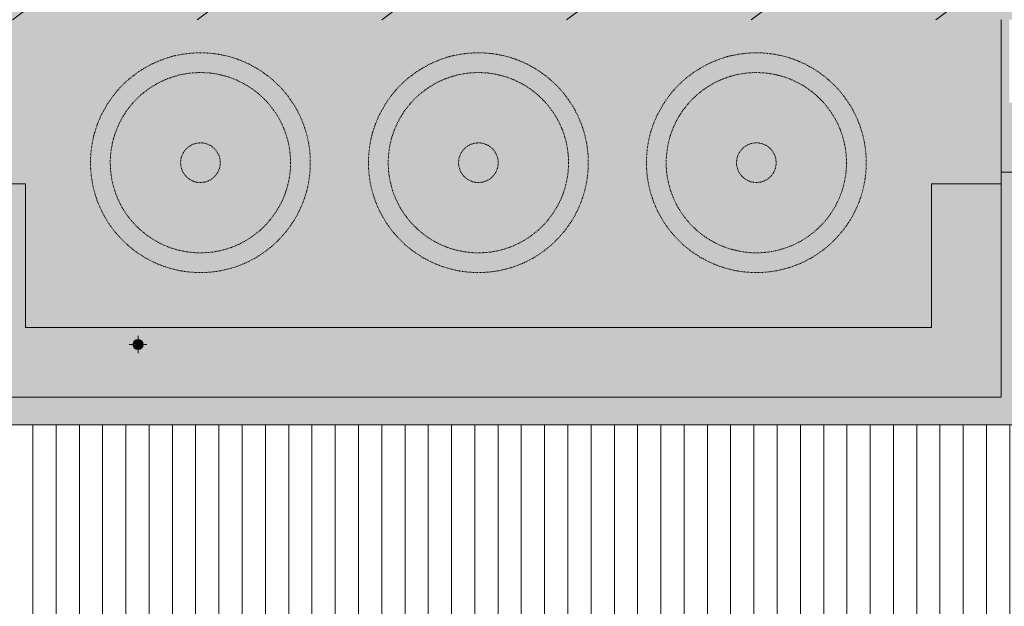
# Model space of a CAD drawing. Header units: millimetres. Extents: x 5980700 to 6194397, y -12939 to 2351883.
# Tile 106 of 124: x 6162967 to 6171433, y -574 to 4472. Entities that reach past the tile are written whole.
import ezdxf

# ---------------------------------------------------------------- set-up
doc = ezdxf.new("R2010")
doc.units = ezdxf.units.MM
doc.linetypes.add('Traço', pattern=[11.999999, 6, -6])
doc.linetypes.add('Traço_2_', pattern=[6, 3, -3])
for name, color, linetype, lineweight in [('A-FLOR', 192, 'Continuous', 18), ('A-FLOR-PATT', 8, 'Continuous', 18), ('A-ROOF', 132, 'Continuous', 9), ('A-ROOF-OTLN', 132, 'Continuous', 9), ('A-ROOF-PATT', 132, 'Continuous', 9), ('P-PIPE', 3, 'Continuous', 9), ('P-PIPE-CNTR', 3, 'Continuous', 9), ('P-SANR-FIXT', 6, 'Continuous', 9), ('P-SANR-FIXT-HDLN', 131, 'Traço_2_', 9)]:
    doc.layers.add(name, color=color, linetype=linetype, lineweight=lineweight)

# ---------------------------------------------------------------- blocks, each defined once
blk = doc.blocks.new('Caixa dagua de polietileno - Fortlev - AleBim_2000L - 2000 L-3213348-PLANTA DE CAIMENTO DE PISOS - COBERTURA')
at = {"layer": 'P-SANR-FIXT-HDLN', "color": 133, "linetype": 'Traço', "lineweight": 5}
for radius in [945, 170.3]:
    blk.add_circle((0, 0), radius, dxfattribs=at)
for start, end in [(0, 180), (180, 0)]:
    blk.add_arc((0, 0), 775, start, end, dxfattribs=at)
blk = doc.blocks.new('Caixa dagua de polietileno - Fortlev - AleBim_2000L - 2000 L-4037102-PLANTA DE CAIMENTO DE PISOS - COBERTURA')
at = {"layer": 'P-SANR-FIXT-HDLN', "color": 133, "linetype": 'Traço', "lineweight": 5}
for radius in [945, 170.3]:
    blk.add_circle((0, 0), radius, dxfattribs=at)
for start, end in [(360, 180), (180, 360)]:
    blk.add_arc((0, 0), 775, start, end, dxfattribs=at)
blk = doc.blocks.new('CALHA-COMPLEMENTO - CALHA-COMPLEMENTO-4041624-PLANTA DE CAIMENTO DE PISOS - COBERTURA')
at = {"layer": 'A-ROOF', "lineweight": 5}
h = blk.add_hatch(color=255, dxfattribs=at)
h.paths.add_polyline_path([(-4958.6, 1225.5), (4031.4, 1225.5), (4030.4, 3059.2), (3431.4, 3059.2), (3431.4, 1825), (-4358.6, 1825), (-4358.6, 3059.2), (-4958.6, 3059.2), (-4958.6, 1362.1)])
h.paths.add_polyline_path([(-3390.1, 1635.5), (-3404.9, 1638.5), (-3415, 1643.9), (-3423.3, 1651.7), (-3428.9, 1660.6), (-3431.8, 1667.8), (-3433, 1680.1), (-3430.4, 1693.1), (-3424.9, 1703.5), (-3417.4, 1711.6), (-3408.2, 1717.4), (-3401, 1720.3), (-3388.7, 1721.6), (-3375.3, 1718.8), (-3365.2, 1713.4), (-3356.9, 1705.6), (-3351.3, 1696.7), (-3348.4, 1689.5), (-3347.2, 1677.1), (-3349.9, 1664.1), (-3355.3, 1653.7), (-3362.8, 1645.7), (-3372, 1639.9), (-3379.8, 1636.9)])
at = {"layer": 'A-ROOF', "color": 90, "lineweight": 5}
for p, q in [((-4958.6, 3059.2), (-4358.6, 3059.2)), ((-4358.6, 3059.2), (-4358.6, 1825)), ((3431.4, 1825), (3431.4, 3059.2)), ((3431.4, 3059.2), (4030.4, 3059.2)), ((-4358.6, 1825), (3431.4, 1825))]:
    blk.add_line(p, q, dxfattribs=at)
blk = doc.blocks.new('CHAPIM - CHAPIM-4060820-PLANTA DE CAIMENTO DE PISOS - COBERTURA')
at = {"layer": 'A-ROOF-PATT', "lineweight": 5}
h = blk.add_hatch(dxfattribs=at)
h.set_pattern_fill('FP_34', color=71, style=0, pattern_type=2)
h.set_pattern_definition([(0, (2e-05, -3e-05), (812.8, 203.2), [33.528, -576.072, 33.528, -576.072, -3251.2]), (0, (2e-05, -3e-05), (812.8, 203.2), [-1219.2, 33.528, -1185.672, 33.528, -576.072, -1422.4]), (0, (2e-05, -3e-05), (812.8, 203.2), [-3048, 33.528, -372.872, 33.528, -982.472]), (120, (304.8, 101.6), (-582.3764, 602.3054), [33.528, -576.072, 33.528, -576.072, -3251.2]), (120, (304.8, 101.6), (-582.3764, 602.3054), [-1219.2, 33.528, -1185.672, 33.528, -576.072, -1422.4]), (120, (304.8, 101.6), (-582.3764, 602.3054), [-3048, 33.528, -372.872, 33.528, -982.472]), (240, (406.4, 508), (-230.4236, -805.5054), [33.528, -576.072, 33.528, -576.072, -3251.2]), (240, (406.4, 508), (-230.4236, -805.5054), [-1219.2, 33.528, -1185.672, 33.528, -576.072, -1422.4]), (240, (406.4, 508), (-230.4236, -805.5054), [-3048, 33.528, -372.872, 33.528, -982.472])])
h.paths.add_polyline_path([(9835.5, -8340.8), (20251.4, -8340.8), (20251.4, 4739.2), (-16608.6, 4739.2), (-16608.6, -8340.8), (9652.7, -8340.8)])
h.paths.add_polyline_path([(3619, -8073.3), (-16341.1, -8073.3), (-16341.1, 4471.7), (19983.9, 4471.7), (19983.9, -8073.3), (3710.4, -8073.3)])
h = blk.add_hatch(dxfattribs=at)
h.set_pattern_fill('FP_33', color=71, style=0, pattern_type=2)
h.set_pattern_definition([(216.87, (635, 1587.5), (4762.4943, 3175.0085), [793.75, -7143.75]), (206.565, (1587.5, 1111.25), (-1587.501, -1587.5), [1774.88, -1774.88]), (198.435, (1587.5, 317.5), (-3174.997, -1587.503), [1004.02, -4016.09])])
h.paths.add_polyline_path([(9835.5, -8340.8), (20251.4, -8340.8), (20251.4, 4739.2), (-16608.6, 4739.2), (-16608.6, -8340.8), (9652.7, -8340.8)])
h.paths.add_polyline_path([(3619, -8073.3), (-16341.1, -8073.3), (-16341.1, 4471.7), (19983.9, 4471.7), (19983.9, -8073.3), (3710.4, -8073.3)])
blk = doc.blocks.new('BE-PMSa-MOD-ARQ-CONEXAODOFUTURO-EX-000-R_rvt-3-PLANTA DE CAIMENTO DE PISOS - COBERTURA')
at = {"layer": 'A-FLOR-PATT', "lineweight": 5}
h = blk.add_hatch(dxfattribs=at)
h.set_pattern_fill('FP_2', color=135, style=0, pattern_type=2)
h.set_pattern_definition([(0, (0, 0), (812.8, 203.2), [33.528, -576.072, 33.528, -576.072, -3251.2]), (0, (0, 0), (812.8, 203.2), [-1219.2, 33.528, -1185.672, 33.528, -576.072, -1422.4]), (0, (0, 0), (812.8, 203.2), [-3048, 33.528, -372.872, 33.528, -982.472]), (120, (304.8, 101.6), (-582.3764, 602.3054), [33.528, -576.072, 33.528, -576.072, -3251.2]), (120, (304.8, 101.6), (-582.3764, 602.3054), [-1219.2, 33.528, -1185.672, 33.528, -576.072, -1422.4]), (120, (304.8, 101.6), (-582.3764, 602.3054), [-3048, 33.528, -372.872, 33.528, -982.472]), (240, (406.4, 508), (-230.4236, -805.5054), [33.528, -576.072, 33.528, -576.072, -3251.2]), (240, (406.4, 508), (-230.4236, -805.5054), [-1219.2, 33.528, -1185.672, 33.528, -576.072, -1422.4]), (240, (406.4, 508), (-230.4236, -805.5054), [-3048, 33.528, -372.872, 33.528, -982.472])])
h.paths.add_polyline_path([(-16310.4, -7293.3), (-15828.6, -7293.3), (-15828.6, -3822.2), (-16336.1, -3822.2), (-16336.1, -7293.3)])
h.paths.add_polyline_path([(19948.9, -7293.3), (19983.9, -7293.3), (19983.9, 3759.2), (19471.4, 3759.2), (19471.4, 3149.2), (19948.9, 3149.2), (19948.9, -7165.5)])
h.paths.add_polyline_path([(-16092.2, -7010.1), (-16122.1, -7002), (-16102.7, -6967.9), (-16106.8, -6965.5), (-16126.5, -6999.6), (-16148.3, -6977.6), (-16114.3, -6958), (-16116.8, -6953.6), (-16150.9, -6973.3), (-16157.3, -6957.6), (-16158.9, -6943.4), (-16119.6, -6943.3), (-16119.7, -6938.3), (-16158.9, -6938.3), (-16155.9, -6919.9), (-16150.9, -6908.4), (-16116.8, -6928.1), (-16115.1, -6923.3), (-16148.4, -6904), (-16126.5, -6882.1), (-16106.8, -6916.2), (-16102.4, -6913.7), (-16122.1, -6879.6), (-16106.3, -6873.2), (-16092.2, -6871.6), (-16092.1, -6910.9), (-16087.1, -6910.8), (-16087.1, -6871.6), (-16057.2, -6879.7), (-16076.6, -6913.8), (-16072.5, -6916.2), (-16052.8, -6882.1), (-16030.9, -6904), (-16065, -6923.7), (-16062.5, -6928.1), (-16028.4, -6908.4), (-16022, -6924.2), (-16020.4, -6938.3), (-16059.7, -6938.3), (-16059.6, -6943.4), (-16020.4, -6943.4), (-16023.4, -6961.8), (-16028.4, -6973.3), (-16062.5, -6953.6), (-16064.2, -6958.5), (-16030.9, -6977.7), (-16052.9, -6999.5), (-16072.5, -6965.5), (-16076.9, -6968), (-16057.2, -7002.1), (-16072.9, -7008.5), (-16087.1, -7010.1), (-16087.2, -6970.8), (-16092.2, -6970.9), (-16092.2, -7010)])
h.paths.add_polyline_path([(-16089.7, -6950.8), (-16084.7, -6949.5), (-16081, -6945.8), (-16079.7, -6940.8), (-16081, -6935.8), (-16084.7, -6932.2), (-16089.7, -6930.8), (-16094.7, -6932.2), (-16098.3, -6935.8), (-16099.7, -6940.9), (-16098.3, -6945.8), (-16094.7, -6949.5), (-16092.2, -6950.5)])
h.paths.add_polyline_path([(-16310.4, -3596.7), (-15828.6, -3596.7), (-15828.6, 612.1), (-16336.1, 612.1), (-16336.1, -3596.7)])
h.paths.add_polyline_path([(-15828.6, 642.1), (-15828.6, 3759.2), (-16341.1, 3759.2), (-16341.1, 3329.2), (-16336.1, 3329.2), (-16336.1, 642.1), (-15944.7, 642.1)])
h.paths.add_polyline_path([(-4243, 1825), (3431.4, 1825), (3431.4, 3059.2), (4031.4, 3059.2), (4031.4, 3159.2), (4481.3, 3159.2), (4481.3, 3759.2), (4101.4, 3759.2), (4101.4, 4471.7), (-5058.6, 4471.7), (-5058.6, 3759.2), (-5453.6, 3759.2), (-5453.6, 3159.2), (-4958.6, 3159.2), (-4958.6, 3059.2), (-4358.6, 3059.2), (-4358.6, 1825)])
h.paths.add_polyline_path([(19730.2, 3492.7), (19730.3, 3436.6), (19735.2, 3436.7), (19735.2, 3492.7)])
h.paths.add_polyline_path([(19730.2, 3501.1), (19730.2, 3492.7), (19735.2, 3492.7), (19735.2, 3501.1)])
h.paths.add_polyline_path([(19730.2, 3304.3), (19692.5, 3312.7), (19676.3, 3321.4), (19665.7, 3329.5), (19642.4, 3358.9), (19631.8, 3388.9), (19630.4, 3409.2), (19632.8, 3427.3), (19646.2, 3461), (19669.7, 3487.2), (19685, 3497.1), (19702, 3503.7), (19730.2, 3509), (19730.2, 3501.1), (19735.2, 3501.1), (19735.2, 3509), (19772.9, 3500.6), (19789.1, 3491.9), (19800.2, 3483.2), (19823, 3454.4), (19833.7, 3424.5), (19835.1, 3404.1), (19832.6, 3386), (19819.2, 3352.3), (19795.8, 3326.2), (19780.5, 3316.2), (19763.5, 3309.6), (19735.2, 3305.5), (19735.2, 3376.7), (19730.2, 3376.6), (19730.2, 3306)])
h.paths.add_polyline_path([(19685, 3318.9), (19682.8, 3321.4), (19681.5, 3320.9), (19684.9, 3318.9)])
h.paths.add_polyline_path([(19782, 3321.4), (19784.1, 3322.6), (19749.9, 3382), (19745.5, 3379.5), (19780.5, 3320.5), (19781.7, 3321.2)])
h.paths.add_polyline_path([(19780.5, 3318.9), (19782.7, 3321.4), (19781.7, 3321), (19780.5, 3319)])
h.paths.add_polyline_path([(19685.7, 3320.1), (19719.7, 3379.6), (19715.6, 3382), (19681.3, 3322.6), (19685.6, 3320.2)])
h.paths.add_polyline_path([(-16092.2, 3337.3), (-16122.1, 3345.4), (-16102.7, 3379.6), (-16106.8, 3382), (-16126.5, 3347.9), (-16148.4, 3369.8), (-16114.3, 3389.5), (-16116.8, 3393.9), (-16150.9, 3374.2), (-16157.4, 3390.1), (-16159, 3404.1), (-16119.6, 3404.2), (-16119.7, 3409.2), (-16159, 3409.2), (-16155.9, 3427.7), (-16150.9, 3439.1), (-16116.8, 3419.4), (-16115.1, 3424.2), (-16148.4, 3443.5), (-16126.5, 3465.4), (-16106.8, 3431.3), (-16102.4, 3433.8), (-16122.1, 3467.9), (-16106.2, 3474.4), (-16092.2, 3476), (-16092.1, 3436.6), (-16087.1, 3436.7), (-16087.1, 3476), (-16057.2, 3467.9), (-16076.6, 3433.7), (-16072.5, 3431.3), (-16052.8, 3465.4), (-16030.9, 3443.5), (-16065, 3423.8), (-16062.5, 3419.4), (-16028.4, 3439.1), (-16021.9, 3423.2), (-16020.4, 3409.2), (-16059.7, 3409.2), (-16059.6, 3404.1), (-16020.4, 3404.1), (-16023.4, 3385.5), (-16028.4, 3374.2), (-16062.5, 3393.9), (-16064.2, 3389), (-16030.9, 3369.8), (-16052.8, 3347.9), (-16072.5, 3382), (-16076.9, 3379.5), (-16057.2, 3345.4), (-16073.1, 3338.9), (-16087.1, 3337.3), (-16087.2, 3376.7), (-16092.2, 3376.6), (-16092.2, 3337.4)])
h.paths.add_polyline_path([(19817.9, 3354.5), (19820.4, 3358.9), (19759.9, 3393.9), (19758.2, 3389), (19813.2, 3357.3)])
h.paths.add_polyline_path([(19647.5, 3354.5), (19708.1, 3389.5), (19705.5, 3393.9), (19645.3, 3358.3), (19647.4, 3354.6)])
h.paths.add_polyline_path([(-16089.7, 3396.7), (-16084.7, 3398), (-16081, 3401.7), (-16079.7, 3406.7), (-16081, 3411.7), (-16084.7, 3415.3), (-16089.7, 3416.7), (-16095, 3415), (-16098.3, 3411.7), (-16099.7, 3406.6), (-16098.3, 3401.7), (-16094.7, 3398), (-16092.2, 3397)])
h.paths.add_polyline_path([(19732.7, 3396.7), (19737.7, 3398), (19741.4, 3401.7), (19742.7, 3406.7), (19741.4, 3411.7), (19737.7, 3415.3), (19732.7, 3416.7), (19727.4, 3415), (19724.1, 3411.7), (19722.7, 3406.6), (19724.1, 3401.7), (19727.7, 3398), (19730.2, 3397)])
h.paths.add_polyline_path([(19646.7, 3404.1), (19702.8, 3404.2), (19702.7, 3409.2), (19646.7, 3409.2)])
h.paths.add_polyline_path([(19634.2, 3406.7), (19632.9, 3408.3), (19633.1, 3404.6)])
h.paths.add_polyline_path([(19645, 3404.1), (19646.7, 3404.1), (19646.7, 3409.2), (19634.2, 3409.2), (19634.2, 3404.1), (19638.3, 3404.1)])
h.paths.add_polyline_path([(19799.7, 3404.1), (19827.1, 3404.1), (19826.7, 3409.2), (19794.4, 3409.2), (19794.4, 3404.1)])
h.paths.add_polyline_path([(19831.2, 3406.7), (19832.6, 3405), (19832.3, 3408.7)])
h.paths.add_polyline_path([(19827.1, 3404.1), (19831.2, 3404.1), (19831.2, 3409.2), (19827.1, 3409.1), (19827.1, 3404.1)])
h.paths.add_polyline_path([(19772.9, 3404.1), (19794.4, 3404.1), (19794.4, 3409.2), (19762.6, 3409.2), (19762.7, 3404.1), (19772.2, 3404.1)])
h.paths.add_polyline_path([(19705.5, 3419.4), (19707.3, 3424.2), (19647, 3457.8), (19645, 3454.4), (19704, 3420.3)])
h.paths.add_polyline_path([(19759.9, 3419.4), (19820.1, 3455), (19817.9, 3458.7), (19757.4, 3423.8), (19758.7, 3421.7)])
h.paths.add_polyline_path([(19749.9, 3431.3), (19784.1, 3490.7), (19779.8, 3493.2), (19745.7, 3433.7), (19747.7, 3432.7)])
h.paths.add_polyline_path([(19715.6, 3431.3), (19719.9, 3433.8), (19684.9, 3492.8), (19681.3, 3490.7), (19714.8, 3432.7)])
h.paths.add_polyline_path([(19784.8, 3491.9), (19781.2, 3493.1), (19782.8, 3491.9)])
h.paths.add_polyline_path([(19680.6, 3491.9), (19683.7, 3492.4), (19683.3, 3493.5), (19680.7, 3491.9)])
at = {"layer": 'A-ROOF-OTLN', "lineweight": 5}
for points in [[(4271.4, 986.7), (4271.4, 3159.2), (4031.4, 3159.2), (4032, 1224.9), (4211.5, 1046.3)], [(-5198.6, 986.7), (4271.4, 986.7), (4030.9, 1225.5), (-4959.3, 1224.8), (-5157.2, 1027.9)]]:
    blk.add_hatch(color=9, dxfattribs=at).paths.add_polyline_path(points)
at = {"layer": 'A-ROOF-PATT', "lineweight": 5}
h = blk.add_hatch(dxfattribs=at)
h.set_pattern_fill('FP_274', color=71, style=0, pattern_type=2)
h.set_pattern_definition([(270, (480, 90.74), (200, 1e-14), [])])
h.paths.add_polyline_path([(-15588.6, -1466.8), (19231.4, -1466.8), (19231.4, 3159.2), (4271.4, 3159.2), (4271.4, 986.2), (-5198.6, 986.7), (-5198.6, 3159.2), (-15588.6, 3159.2), (-15588.6, -848.7)])
at = {"layer": 'A-ROOF-OTLN', "color": 90, "lineweight": 5}
for p, q in [((4031.4, 3159.2), (4271.4, 3159.2)), ((4031.4, 3159.2), (4031.4, 1225.5)), ((4031.4, 1225.5), (-4958.6, 1225.5)), ((-5198.6, 986.7), (4271.4, 986.7)), ((-5198.6, 986.2), (4271.4, 986.2))]:
    blk.add_line(p, q, dxfattribs=at)
at = {"layer": 'A-ROOF', "color": 90, "lineweight": 5}
for name in ['CHAPIM - CHAPIM-4060820-PLANTA DE CAIMENTO DE PISOS - COBERTURA', 'CALHA-COMPLEMENTO - CALHA-COMPLEMENTO-4041624-PLANTA DE CAIMENTO DE PISOS - COBERTURA']:
    blk.add_blockref(name, (0, 0), dxfattribs=at)
at = {"layer": 'P-SANR-FIXT', "color": 90, "lineweight": 5}
for p in [(-2853.6, 3241.7), (-463.6, 3241.7)]:
    blk.add_blockref('Caixa dagua de polietileno - Fortlev - AleBim_2000L - 2000 L-3213348-PLANTA DE CAIMENTO DE PISOS - COBERTURA', p, dxfattribs=at)
at = {"layer": 'P-SANR-FIXT', "color": 90, "lineweight": 5, "rotation": 180}
blk.add_blockref('Caixa dagua de polietileno - Fortlev - AleBim_2000L - 2000 L-4037102-PLANTA DE CAIMENTO DE PISOS - COBERTURA', (1926.4, 3241.7), dxfattribs=at)
blk = doc.blocks.new('ESG_Serie Normal_Terminal de Ventilacao - Standard-25502528-PLANTA DE CAIMENTO DE PISOS - COBERTURA')
at = {"layer": 'P-PIPE'}
h = blk.add_hatch(color=256, dxfattribs=at)
h.paths.add_polyline_path([(-3390.1, 1635.5), (-3375.3, 1638.5), (-3365.2, 1643.9), (-3356.9, 1651.7), (-3351.3, 1660.6), (-3348.4, 1667.8), (-3347.2, 1680.1), (-3349.9, 1693.1), (-3355.3, 1703.5), (-3362.8, 1711.6), (-3372.1, 1717.4), (-3379.2, 1720.3), (-3390.1, 1721.8), (-3404.9, 1718.8), (-3415, 1713.4), (-3423.3, 1705.6), (-3428.9, 1696.7), (-3432.3, 1686), (-3433, 1677.1), (-3430.4, 1664.1), (-3424.9, 1653.7), (-3417.4, 1645.7), (-3408.2, 1639.9), (-3397.4, 1636.5), (-3391.5, 1635.7)])
h.paths.add_polyline_path([(-3390.1, 1637), (-3404.9, 1640), (-3414.4, 1645.2), (-3422.2, 1652.5), (-3427.6, 1661.2), (-3430.6, 1669.3), (-3431.6, 1680.1), (-3428.9, 1693), (-3423.6, 1702.9), (-3416.2, 1710.7), (-3407.4, 1716.2), (-3400.9, 1718.9), (-3388.5, 1720.1), (-3375.4, 1717.3), (-3365.8, 1712.1), (-3358.1, 1704.8), (-3352.6, 1696.1), (-3349.7, 1688), (-3348.6, 1677.1), (-3351.3, 1664.3), (-3356.7, 1654.3), (-3363.7, 1646.8), (-3372.8, 1641.1), (-3379.3, 1638.4), (-3388.5, 1637.2)])
h = blk.add_hatch(color=256, dxfattribs=at)
h.paths.add_polyline_path([(-3390.1, 1637), (-3375.4, 1640), (-3365.8, 1645.2), (-3358.1, 1652.5), (-3352.6, 1661.2), (-3349.7, 1669.3), (-3348.6, 1680.1), (-3351.3, 1693), (-3356.7, 1702.9), (-3363.7, 1710.4), (-3372.7, 1716.1), (-3379.3, 1718.9), (-3391.8, 1720.1), (-3404.9, 1717.3), (-3414.4, 1712.1), (-3422.2, 1704.7), (-3427.6, 1696.1), (-3430.9, 1685.2), (-3431.6, 1677.1), (-3428.9, 1664.3), (-3423.6, 1654.3), (-3416.5, 1646.8), (-3407.6, 1641.1), (-3397.4, 1637.9), (-3391.8, 1637.2)])
h.paths.add_polyline_path([(-3390.1, 1638.5), (-3404.1, 1641.3), (-3413.3, 1646.3), (-3420.3, 1652.5), (-3426.3, 1662.1), (-3429.3, 1671.2), (-3429.7, 1682.8), (-3427.4, 1692.6), (-3422.2, 1702.3), (-3415.8, 1709.1), (-3406.4, 1715), (-3400.4, 1717.4), (-3386.7, 1718.3), (-3376.2, 1715.9), (-3366.9, 1711), (-3360.2, 1705.1), (-3353.9, 1695.2), (-3351, 1686.1), (-3350.2, 1677.1), (-3352.8, 1664.7), (-3358.1, 1655), (-3364.5, 1648.2), (-3373.9, 1642.3), (-3383.5, 1639.4), (-3388.1, 1638.8)])
h = blk.add_hatch(color=256, dxfattribs=at)
h.paths.add_polyline_path([(-3390.1, 1638.5), (-3376.2, 1641.3), (-3366.9, 1646.3), (-3360.2, 1652.2), (-3353.9, 1662.1), (-3351, 1671.2), (-3350.2, 1680.1), (-3352.8, 1692.6), (-3357.7, 1701.8), (-3364.7, 1709.3), (-3373.9, 1715), (-3379.8, 1717.4), (-3393.5, 1718.3), (-3404.1, 1715.9), (-3413.3, 1711), (-3420.8, 1704), (-3426.3, 1695.2), (-3429.3, 1686.1), (-3430.1, 1677.1), (-3427.4, 1664.7), (-3422.2, 1655), (-3415.8, 1648.2), (-3406.4, 1642.3), (-3397.4, 1639.5), (-3392, 1638.7)])
h.paths.add_polyline_path([(-3390.1, 1640), (-3404.2, 1643), (-3411.7, 1646.9), (-3418.1, 1652.2), (-3425.1, 1663.1), (-3428, 1673.1), (-3428.3, 1682), (-3426.2, 1691.5), (-3421.1, 1701.1), (-3413.9, 1708.7), (-3406.4, 1713.3), (-3397.4, 1716.3), (-3386.1, 1716.7), (-3376, 1714.2), (-3368.6, 1710.4), (-3362.1, 1705.1), (-3355.1, 1694.2), (-3352.2, 1684.2), (-3351.7, 1677.1), (-3354.5, 1664.7), (-3359.1, 1656.1), (-3366.3, 1648.6), (-3374.6, 1643.6), (-3381.6, 1641.1), (-3387.8, 1640.3)])
h = blk.add_hatch(color=256, dxfattribs=at)
h.paths.add_polyline_path([(-3390.1, 1640), (-3376, 1643), (-3371.8, 1646), (-3372.8, 1645.7), (-3384.5, 1642), (-3394.3, 1641.8), (-3403.9, 1644.2), (-3409, 1645.5), (-3408.6, 1644.9), (-3397.4, 1641), (-3392.4, 1640.3)])
h.paths.add_polyline_path([(-3409.4, 1645.2), (-3410.2, 1647.3), (-3419, 1655.5), (-3424.1, 1663.9), (-3426.8, 1673.3), (-3427.7, 1678.2), (-3428.6, 1677.8), (-3426.2, 1665.7), (-3421.1, 1656.1), (-3413.9, 1648.6), (-3409.8, 1645.5)])
h.paths.add_polyline_path([(-3370.8, 1645.2), (-3360.2, 1654.7), (-3355.1, 1663.1), (-3352.2, 1673.1), (-3352.7, 1678.1), (-3352.9, 1677.1), (-3355.6, 1665.2), (-3360.3, 1656.6), (-3367.2, 1649.5), (-3370.9, 1646.2)])
h.paths.add_polyline_path([(-3370.8, 1712.1), (-3381.6, 1716.1), (-3394.1, 1716.7), (-3404.2, 1714.2), (-3408.4, 1711.3), (-3407.4, 1711.6), (-3395.7, 1715.3), (-3385.9, 1715.5), (-3376.4, 1713.1), (-3371.3, 1711.7)])
h.paths.add_polyline_path([(-3351.5, 1678.6), (-3354, 1691.5), (-3359.1, 1701.1), (-3366.3, 1708.7), (-3371, 1710.8), (-3370, 1709.9), (-3361.2, 1701.8), (-3356.1, 1693.4), (-3353.4, 1683.9), (-3351.7, 1678.7)])
h.paths.add_polyline_path([(-3428.7, 1678.6), (-3427.3, 1680.1), (-3424.7, 1692.1), (-3419.9, 1700.7), (-3413, 1707.8), (-3409.3, 1711), (-3410.2, 1711.5), (-3418.1, 1705.1), (-3425.1, 1694.2), (-3428, 1684.2), (-3428.7, 1679.1)])
for points in [[(-3352.7, 1678.6), (-3354.2, 1688.7), (-3358.1, 1697.8), (-3366.4, 1707.1), (-3374.6, 1712.3), (-3384.5, 1715.3), (-3390.1, 1716), (-3400.6, 1714.4), (-3412.2, 1708.4), (-3416.7, 1704.8), (-3422.5, 1697.3), (-3426.3, 1687.4), (-3426.3, 1678.6), (-3352.8, 1678.6)], [(-3390.1, 1641.3), (-3380.4, 1642.6), (-3370, 1647.3), (-3363.7, 1652.2), (-3357.7, 1660), (-3353.9, 1669.9), (-3353.9, 1678.6), (-3427.4, 1677.9), (-3426.1, 1668.6), (-3420.3, 1657.1), (-3413.9, 1650.2), (-3408, 1645.9), (-3395.7, 1642), (-3390.1, 1641.3)]]:
    blk.add_hatch(color=256, dxfattribs=at).paths.add_polyline_path(points)
for radius, start, end in [(43.5, 0, 180), (43.1, 0, 180), (42, 0, 180), (41.7, 0, 180), (40.4, 0, 180), (40.1, 0, 180), (38.9, 0, 180), (38.6, 0, 180), (37.4, 0, 180), (43.5, 180, 0), (43.1, 180, 360), (42, 180, 360), (41.7, 180, 360), (40.4, 180, 360), (40.1, 180, 360), (38.9, 180, 360), (38.6, 180, 360), (37.4, 180, 360)]:
    blk.add_arc((-3390.1, 1678.6), radius, start, end, dxfattribs=at)
blk = doc.blocks.new('BE-PMSa-MOD-ESG-CONEXAODOFUTURO-EX-000-R_rvt-3-PLANTA DE CAIMENTO DE PISOS - COBERTURA')
at = {"layer": 'P-PIPE-CNTR', "color": 53}
for p, q in [((-3390.1, 1721.8), (-3390.1, 1753.6)), ((-3465.1, 1678.6), (-3433.2, 1678.6)), ((-3390.1, 1603.6), (-3390.1, 1635.5)), ((-3347, 1678.6), (-3315.1, 1678.6))]:
    blk.add_line(p, q, dxfattribs=at)
at = {"layer": 'P-PIPE', "color": 53, "lineweight": 9}
blk.add_blockref('ESG_Serie Normal_Terminal de Ventilacao - Standard-25502528-PLANTA DE CAIMENTO DE PISOS - COBERTURA', (0, 0), dxfattribs=at)

msp = doc.modelspace()

# ---------------------------------------------------------------- linework, layer by layer
at = {"layer": 'A-FLOR'}
msp.add_line((6171406.1, 4471.7), (6171406.1, 3159.2), dxfattribs=at)

# ---------------------------------------------------------------- block references
at = {"color": 50, "lineweight": 5}
for name in ['BE-PMSa-MOD-ARQ-CONEXAODOFUTURO-EX-000-R_rvt-3-PLANTA DE CAIMENTO DE PISOS - COBERTURA', 'BE-PMSa-MOD-ESG-CONEXAODOFUTURO-EX-000-R_rvt-3-PLANTA DE CAIMENTO DE PISOS - COBERTURA']:
    msp.add_blockref(name, (6167374.7, 0), dxfattribs=at)

doc.saveas('drawing.dxf')
